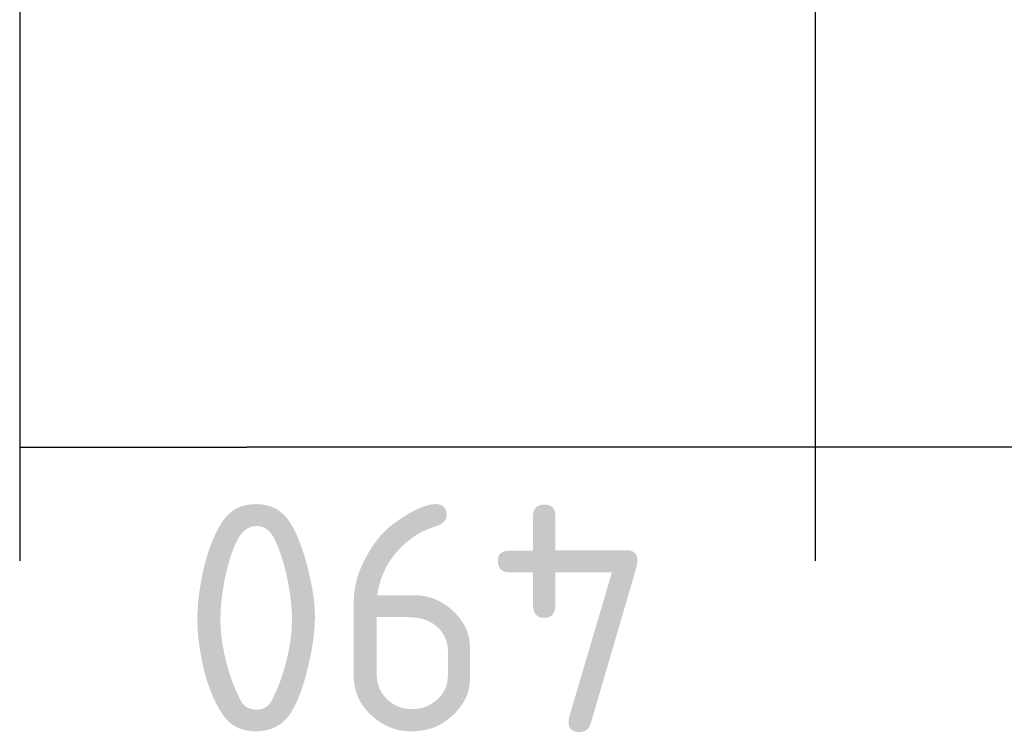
# Model space of a CAD drawing. Header units: centimetres. Extents: x 0 to 55409, y -2708 to 14680.
# Tile 199 of 215: x 53623 to 53684, y 4464 to 4508. Entities that reach past the tile are written whole.
import ezdxf

# ---------------------------------------------------------------- set-up
doc = ezdxf.new("R2010")
doc.units = ezdxf.units.CM
doc.header["$LTSCALE"] = 0.01
doc.layers.add('A-konstrukcja', color=7, linetype='Continuous')
doc.styles.add('SEACAD_Solid_Edge_ISO', font='seiso.ttf')
doc.dimstyles.new('ISO_(mm)', dxfattribs={"dimtxt": 140, "dimasz": 140, "dimexe": 70, "dimexo": 0, "dimgap": 35, "dimtad": 1, "dimtxsty": 'SEACAD_Solid_Edge_ISO', "dimblk1": '_SE_FILLED', "dimblk2": '_SE_FILLED', "dimsah": 1, "dimcen": 70, "dimadec": 0, "dimazin": 0, "dimtfac": 0.5, "dimtmove": 0, "dimatfit": 3, "dimfxl": 1, "dimarcsym": 0})

# ---------------------------------------------------------------- blocks, each defined once
blk = doc.blocks.new('_SE_FILLED')
at = {"color": 0}
blk.add_line((0, 0), (-1, 0), dxfattribs=at)
blk.add_solid([(0, 0), (-1, -0.1665), (-1, 0.1665), (0, 0)], dxfattribs=at)
blk = doc.blocks.new('*D268')
at = {"color": 0, "linetype": 'Continuous', "lineweight": -2}
for p, q in [((0, -690), (-345.11, -690)), ((-275.11, -4050), (-275.11, -830)), ((298, -4190), (-345.11, -4190))]:
    blk.add_line(p, q, dxfattribs=at)
at = {"color": 0, "lineweight": -2, "xscale": 140, "yscale": 140, "zscale": 140}
for p, rotation in [((-275.11, -690), 90), ((-275.11, -4190), 270)]:
    blk.add_blockref('_SE_FILLED', p, dxfattribs=dict(at, rotation=rotation))
at = {"color": 0, "insert": (-380.11, -2440), "char_height": 140, "attachment_point": 5, "rotation": 90, "style": 'SEACAD_Solid_Edge_ISO'}
blk.add_mtext('\\A1;3500', dxfattribs=at)
blk = doc.blocks.new('*D267')
at = {"color": 0, "linetype": 'Continuous', "lineweight": -2}
for p, q in [((200, -200), (-345.43, -200)), ((-275.43, -550), (-275.43, -340)), ((200, -690), (-345.43, -690))]:
    blk.add_line(p, q, dxfattribs=at)
at = {"color": 0, "lineweight": -2, "xscale": 140, "yscale": 140, "zscale": 140}
for p, rotation in [((-275.43, -200), 90), ((-275.43, -690), 270)]:
    blk.add_blockref('_SE_FILLED', p, dxfattribs=dict(at, rotation=rotation))
at = {"color": 0, "insert": (-380.43, -445), "char_height": 140, "attachment_point": 5, "rotation": 90, "style": 'SEACAD_Solid_Edge_ISO'}
blk.add_mtext('\\A1;490', dxfattribs=at)
blk = doc.blocks.new('A$7E8814B2933187')
at = {"color": 7, "linetype": 'Continuous'}
for base, p1, p2, picture, middle, dimtype in [((-275.426, -200), (200, -690), (200, -200), '*D267', (-275.426, -445), 161), ((-275.106, -690), (298, -4190), (0, -690), '*D268', (-275.106, -2440), 160)]:
    dim = blk.add_linear_dim(base=base, p1=p1, p2=p2, angle=90, text='\\A1;<>', dimstyle='ISO_(mm)', dxfattribs=at)
    dim.commit()
    dim.dimension.update_dxf_attribs({"geometry": picture, "text_midpoint": middle, "dimtype": dimtype})

msp = doc.modelspace()

# ---------------------------------------------------------------- block references
at = {"layer": 'A-konstrukcja', "xscale": 0.1, "yscale": 0.1, "zscale": 0.1, "rotation": 90}
msp.add_blockref('A$7E8814B2933187', (53603.23, 4509.604), dxfattribs=at)

doc.saveas('drawing.dxf')
